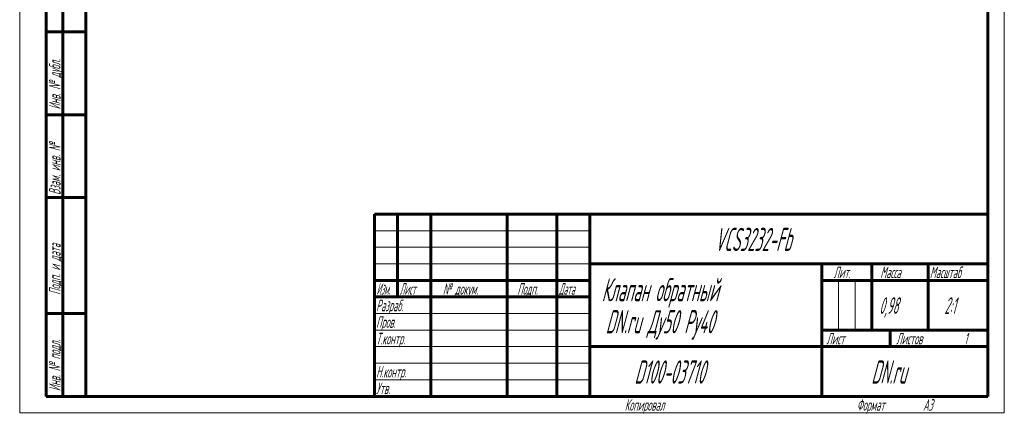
# Model space of a CAD drawing. Header units: millimetres. Extents: x 0 to 325, y 0 to 605.
# Tile 1 of 9: x 0 to 297, y 0 to 119. Entities that reach past the tile are written whole.
import ezdxf

# ---------------------------------------------------------------- set-up
doc = ezdxf.new("R2010")
doc.units = ezdxf.units.MM
for name, pattern in [('K5LT_BASIC', [0]), ('K5LT_THIN', [0]), ('K5LT_THIN_INCLUDED_TO_HATCHING', [0])]:
    doc.linetypes.add(name, pattern=pattern)
doc.layers.add('Системный слой (1)', color=251, linetype='Continuous', true_color=0x6c6c6c)
doc.styles.add('KTEXTSTYLE', font='GOST_AU.SHX', dxfattribs={"width": 0.56, "height": 5})

# ---------------------------------------------------------------- blocks, each defined once
blk = doc.blocks.new('U30')
at = {"layer": 'Системный слой (1)', "color": 7, "linetype": 'K5LT_THIN_INCLUDED_TO_HATCHING', "lineweight": 18, "true_color": 0xffffff}
for p, q in [((0, 0), (0.002123, 420.003221)), ((297.002123, 420.00172), (297, -0.001501)), ((297, -0.001501), (0, 0))]:
    blk.add_line(p, q, dxfattribs=at)
blk = doc.blocks.new('U31')
at = {"color": 7, "linetype": 'K5LT_THIN', "lineweight": 18, "true_color": 0xffffff}
for p, q in [((0, 0), (0, 420)), ((297, 420), (297, 0)), ((107, 55), (172, 55)), ((107, 50), (172, 50)), ((107, 45), (172, 45)), ((246.964584, 25), (246.964584, 40)), ((251.9823, 25), (251.9823, 40)), ((107, 30), (172, 30)), ((107, 25), (172, 25)), ((107, 20), (172, 20)), ((107, 15), (172, 15)), ((107, 10), (172, 10)), ((297, 0), (0, 0))]:
    blk.add_line(p, q, dxfattribs=at)
at = {"color": 143, "linetype": 'K5LT_BASIC', "lineweight": 60, "true_color": 0x33acca}
for p, q in [((20, 5), (20, 415)), ((292, 415), (292, 5)), ((8, 5), (8, 150)), ((13, 5), (13, 150)), ((20, 115), (8, 115)), ((20, 90), (8, 90)), ((20, 65), (8, 65)), ((107, 60), (292, 60)), ((107, 5), (107, 60)), ((114, 35), (114, 60)), ((124, 5), (124, 60)), ((147, 5), (147, 60)), ((162, 5), (162, 60)), ((172, 5), (172, 60)), ((172, 45), (292, 45)), ((242, 5), (242, 45)), ((257, 25), (257, 45)), ((274, 25), (274, 45)), ((107, 40), (172, 40)), ((242, 40), (257, 40)), ((257, 40), (292, 40)), ((107, 35), (172, 35)), ((20, 30), (8, 30)), ((242, 25), (292, 25)), ((262.574997, 20), (262.574997, 25)), ((172, 20), (242, 20)), ((242, 20), (292, 20)), ((20, 5), (8, 5)), ((292, 5), (20, 5))]:
    blk.add_line(p, q, dxfattribs=at)
at = {"color": 7, "char_height": 3.5, "attachment_point": 1, "rotation": 90, "style": 'KTEXTSTYLE'}
for s, insert in [('\\H5.0;\\W1.000;\\Q15;\\Q15;\\W0.560;\\H3.50;Инв. № дубл.', (8.822406, 91.57271)), ('\\H5.0;\\W1.000;\\Q15;\\Q15;\\W0.560;\\H3.50;Взам. инв. №', (8.822406, 65.796803)), ('\\H5.0;\\W1.000;\\Q15;\\Q15;\\W0.560;\\H3.50;Подп. и дата', (8.822406, 35.657897)), ('\\H5.0;\\W1.000;\\Q15;\\Q15;\\W0.560;\\H3.50;Инв. № подл.', (8.822406, 6.57271))]:
    blk.add_mtext(s, dxfattribs=dict(at, insert=insert))
at = {"color": 7, "attachment_point": 1, "style": 'KTEXTSTYLE'}
for s, insert, char_height in [('\\H5.0;\\W1.000;\\Q15;\\Q15;\\W0.560;\\H7.00;VCS3232-Fb', (209.612251, 55.855187), 7), ('\\H5.0;\\W1.000;\\Q15;\\Q15;\\W0.540;\\H3.50;Масштаб', (274.5231, 44.177593), 3.5), ('\\H5.0;\\W1.000;\\Q15;\\Q15;\\W0.560;\\H3.50;Лит.', (245.471719, 44.177593), 3.5), ('\\H5.0;\\W1.000;\\Q15;\\Q15;\\W0.560;\\H3.50;Масса', (259.584563, 44.177593), 3.5), ('\\H5.0;\\W1.000;\\Q15;\\Q15;\\W0.458;\\H3.50;Изм.', (107.618966, 39.177593), 3.5), ('\\H5.0;\\W1.000;\\Q15;\\Q15;\\W0.467;\\H3.50;Лист', (114.609192, 39.177593), 3.5), ('\\H5.0;\\W1.000;\\Q15;\\Q15;\\W0.560;\\H3.50;№ докум.', (127.628647, 39.177593), 3.5), ('\\H5.0;\\W1.000;\\Q15;\\Q15;\\W0.560;\\H3.50;Подп.', (150.101302, 39.177593), 3.5), ('\\H5.0;\\W1.000;\\Q15;\\Q15;\\W0.467;\\H3.50;Дата', (162.609192, 39.177593), 3.5), ('\\H5.0;\\W1.000;\\Q15;\\Q15;\\W0.560;\\H7.00;Клапан обратный', (175.537046, 40.687874), 7), ('\\H5.0;\\W1.000;\\Q15;\\Q15;\\W0.560;\\H3.50;Разраб.', (107.5, 34.177593), 3.5), ('\\H5.0;\\W1.000;\\Q15;\\Q15;\\W0.560;0,98', (259.298334, 34.896563), 5), ('\\H5.0;\\W1.000;\\Q15;\\Q15;\\W0.560;{\\c16737820;2:1}', (278.915, 34.896563), 5), ('\\H5.0;\\W1.000;\\Q15;\\Q15;\\W0.560;\\H7.00;DN.ru Ду50 Ру40', (176.740898, 31.022499), 7), ('\\H5.0;\\W1.000;\\Q15;\\Q15;\\W0.560;\\H3.50;Пров.', (107.5, 29.177597), 3.5), ('\\H5.0;\\W1.000;\\Q15;\\Q15;\\W0.560;\\H3.50;Т.контр.', (107.5, 24.177597), 3.5), ('\\H5.0;\\W1.000;\\Q15;\\Q15;\\W0.560;\\H3.50;Лист', (243.316128, 24.177597), 3.5), ('\\H5.0;\\W1.000;\\Q15;\\Q15;\\W0.560;\\H3.50;Листов', (264.358936, 24.177597), 3.5), ('\\H5.0;\\W1.000;\\Q15;\\Q15;\\W0.560;\\H3.50;1', (284.905499, 24.177597), 3.5), ('\\H5.0;\\W1.000;\\Q15;\\Q15;\\W0.560;\\H7.00;{\\c16737820;D100-03710}', (185.445688, 15.855186), 7), ('\\H5.0;\\W1.000;\\Q15;\\Q15;\\W0.560;\\H7.00;DN.ru', (256.836, 15.855186), 7), ('\\H5.0;\\W1.000;\\Q15;\\Q15;\\W0.560;\\H3.50;Н.контр.', (107.5, 14.177597), 3.5), ('\\H5.0;\\W1.000;\\Q15;\\Q15;\\W0.560;\\H3.50;Утв.', (107.5, 9.177597), 3.5), ('\\H5.0;\\W1.000;\\Q15;\\Q15;\\W0.560;\\H3.50;Копировал', (182.5, 4.177594), 3.5), ('\\H5.0;\\W1.000;\\Q15;\\Q15;\\W0.560;\\H3.50;Формат', (252.5, 4.177594), 3.5), ('\\H5.0;\\W1.000;\\Q15;\\Q15;\\W0.560;\\H3.50;A3', (272.5, 4.177594), 3.5)]:
    blk.add_mtext(s, dxfattribs=dict(at, insert=insert, char_height=char_height))

msp = doc.modelspace()

# ---------------------------------------------------------------- block references
msp.add_blockref('U31', (0, 0))
at = {"layer": 'Системный слой (1)'}
msp.add_blockref('U30', (0, 0), dxfattribs=at)

doc.saveas('drawing.dxf')
